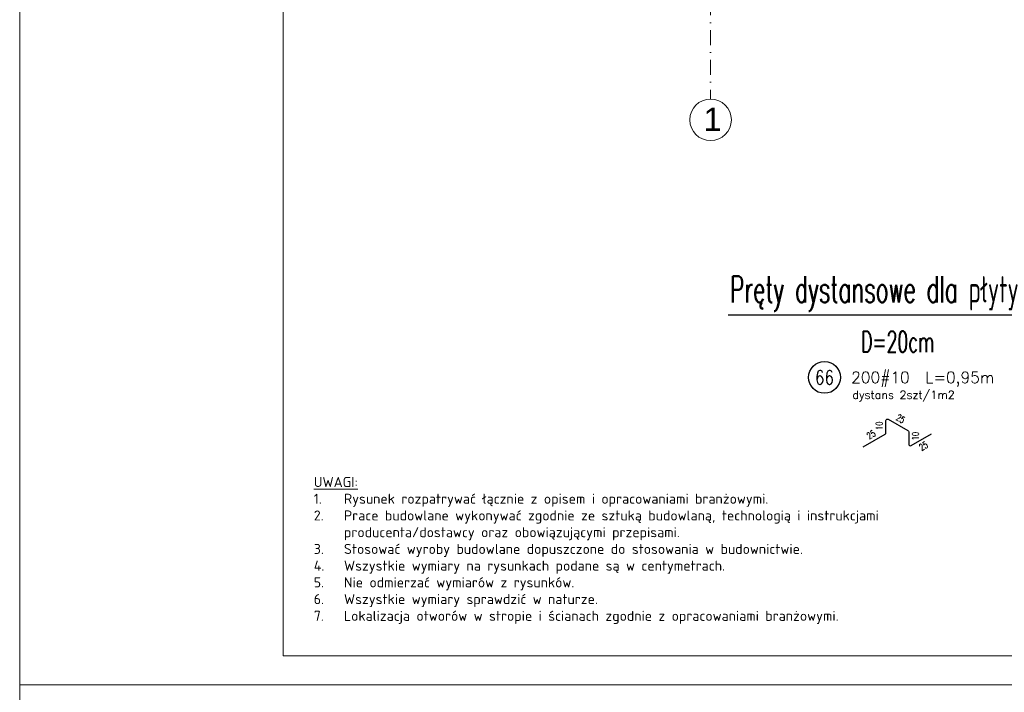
# Model space of a CAD drawing. Header units: millimetres. Extents: x -81893328 to 44149, y -26843406 to 95443303.
# Tile 38 of 100: x 26512 to 28193, y -3188 to -2038. Entities that reach past the tile are written whole.
import ezdxf
from ezdxf.enums import TextEntityAlignment as Align

# ---------------------------------------------------------------- set-up
doc = ezdxf.new("R2010")
doc.units = ezdxf.units.MM
doc.linetypes.add('DASHDOTX2', pattern=[50.8, 25.4, -12.7, 0, -12.7])
for name, color, linetype, lineweight in [('A- osie', 2, 'DASHDOTX2', 5), ('aRMZ - opisy', 7, 'Continuous', 5), ('aRMZ - osie', 2, 'DASHDOTX2', 5), ('aRMZ - tabelka i ramka', 63, 'Continuous', 13)]:
    doc.layers.add(name, color=color, linetype=linetype, lineweight=lineweight)
doc.styles.add('1-100', font='arial.ttf', dxfattribs={"height": 15})
doc.styles.add('SIMPLEX8', font='simplex8.shx', dxfattribs={"width": 0.6})
doc.styles.get("Standard").update_dxf_attribs({"font": 'arial.ttf'})

# ---------------------------------------------------------------- blocks, each defined once
blk = doc.blocks.new('opis-24')
at = {"color": 0}
blk.add_circle((0, 0), 0.215, dxfattribs=at)
at = {"style": 'SIMPLEX8'}
blk.add_attdef('OPIS3', text='', height=0.17, dxfattribs=at).set_placement((-0.386, 0), align=Align.MIDDLE_RIGHT)
at = {"style": 'SIMPLEX8', "width": 0.8}
blk.add_attdef('NN', text='', height=0.188, dxfattribs=at).set_placement((0, 0), align=Align.MIDDLE)
at = {"style": 'SIMPLEX8'}
blk.add_attdef('OPIS1', text='', height=0.153, dxfattribs=at).set_placement((0.362, 0), align=Align.MIDDLE_LEFT)
at = {"color": 0, "style": 'SIMPLEX8'}
blk.add_attdef('OPIS2', text='', height=0.111, dxfattribs=at).set_placement((0.377, -0.236), align=Align.MIDDLE_LEFT)

msp = doc.modelspace()

# ---------------------------------------------------------------- linework, layer by layer
at = {"color": 1}
msp.add_line((27721.4803, -2542.7403), (28321.5009, -2542.7403), dxfattribs=at)
at = {"ltscale": 0.04}
msp.add_lwpolyline([(27951.771, -2768.3376), (27989.3922, -2746.617, 0.267949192), (27990.7422, -2744.2788), (27990.7422, -2723.5141, -0.577350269), (27994.7922, -2721.1759), (28028.3633, -2740.5582, -0.267949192), (28029.7133, -2742.8965), (28029.7133, -2763.6611, 0.577350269), (28033.7633, -2765.9993), (28068.6845, -2745.8376)], format="xyb", dxfattribs=at)
at = {"layer": 'A- osie', "linetype": 'Continuous'}
msp.add_circle((27691.439, -2209.4739), 35.5167, dxfattribs=at)
at = {"layer": 'aRMZ - osie'}
msp.add_line((27691.439, -631.0521), (27691.439, -2173.9572), dxfattribs=at)
at = {"layer": 'aRMZ - tabelka i ramka', "color": 7, "true_color": 0xffffff}
for points in [[(26511.7575, -205.1776), (30711.7575, -205.1776), (30711.7575, -3175.1776), (26511.7575, -3175.1776)], [(26511.7575, -3175.1776), (30711.7575, -3175.1776), (30711.7575, -6145.1776), (26511.7575, -6145.1776)]]:
    msp.add_lwpolyline(points, close=True, dxfattribs=at)
at = {"layer": 'aRMZ - tabelka i ramka'}
msp.add_lwpolyline([(26961.7575, -255.1776), (30661.7575, -255.1776), (30661.7575, -3125.1776), (26961.7575, -3125.1776)], close=True, dxfattribs=at)

# ---------------------------------------------------------------- block references
at = {"color": 4, "ltscale": 0.04}
ref = msp.add_blockref('opis-24', (27885.9327, -2649.6626), dxfattribs=dict(at, xscale=126, yscale=126, zscale=126))
ref.add_attrib('NN', '66', dxfattribs={"height": 23.6691, "style": 'SIMPLEX8', "width": 0.8}).set_placement((27885.9327, -2649.6626), align=Align.MIDDLE)
ref.add_attrib('OPIS1', '200#10  L=0,95m', dxfattribs={"height": 19.278, "style": 'SIMPLEX8'}).set_placement((27931.4908, -2649.6626), align=Align.MIDDLE_LEFT)
ref.add_attrib('OPIS2', 'dystans 2szt/1m2', dxfattribs={"color": 0, "height": 13.923, "style": 'SIMPLEX8'}).set_placement((27933.4837, -2679.4152), align=Align.MIDDLE_LEFT)

# ---------------------------------------------------------------- texts
at = {"ltscale": 0.04, "style": 'SIMPLEX8', "width": 0.6}
for s, rotation, p in [('25', 330, (28013.0627, -2725.1772)), ('25', 30, (27968.4216, -2752.1772)), ('10', 90, (27985.0722, -2732.3376))]:
    msp.add_text(s, height=11.34, rotation=rotation, dxfattribs=at).set_placement(p, align=Align.CENTER)
for s, rotation, p in [('10', 90, (28035.3833, -2749.9526)), ('25', 30, (28052.0339, -2761.998))]:
    msp.add_text(s, height=11.34, rotation=rotation, dxfattribs=at).set_placement(p, align=Align.TOP_CENTER)
at = {"color": 2, "insert": (27722.9885, -2476.6028), "char_height": 54, "attachment_point": 1, "style": 'SIMPLEX8'}
msp.add_mtext_dynamic_manual_height_columns('\\pi1.7316;{\\H0.83333x;\\C256;Pręty dystansowe dla płyty\\H0.8x; }', width=1105.441665, gutter_width=3.8143, heights=[3.907], dxfattribs=at)
at = {"color": 2, "insert": (27948.3508, -2570.5876), "char_height": 36, "width": 1105.441665, "attachment_point": 1, "style": 'SIMPLEX8'}
msp.add_mtext('D=20cm^I', dxfattribs=at)
at = {"layer": 'A- osie', "insert": (27679.3336, -2188.5588), "char_height": 40, "width": 38.590363, "attachment_point": 1}
msp.add_mtext('1', dxfattribs=at)
at = {"layer": 'aRMZ - opisy', "ltscale": 45, "insert": (27013.9425, -2819.861), "char_height": 17.1475, "attachment_point": 1, "style": '1-100'}
msp.add_mtext_dynamic_manual_height_columns('{\\fISOCPEUR|b0|i0|c238|p34;\\LUWAGI:\\P\\pxi-3,l3,t3;\\l1.^IRysunek rozpatrywać łącznie z opisem i opracowaniami branżowymi.\\P2.^IPrace budowlane wykonywać zgodnie ze sztuką budowlaną, technologią i\\~instrukcjami producenta/dostawcy oraz obowiązującymi przepisami.\\P3.^IStosować wyroby budowlane dopuszczone do stosowania w budownictwie.\\P4.^IWszystkie wymiary na rysunkach podane są w centymetrach.\\P5.^INie odmierzać wymiarów z rysunków.\\P6.^IWszystkie wymiary sprawdzić w naturze.\\P7.^ILokalizacja otworów w stropie i ścianach zgodnie z opracowaniami branżowymi.}', width=1105.820105, gutter_width=0, heights=[0], dxfattribs=at)

doc.saveas('drawing.dxf')
